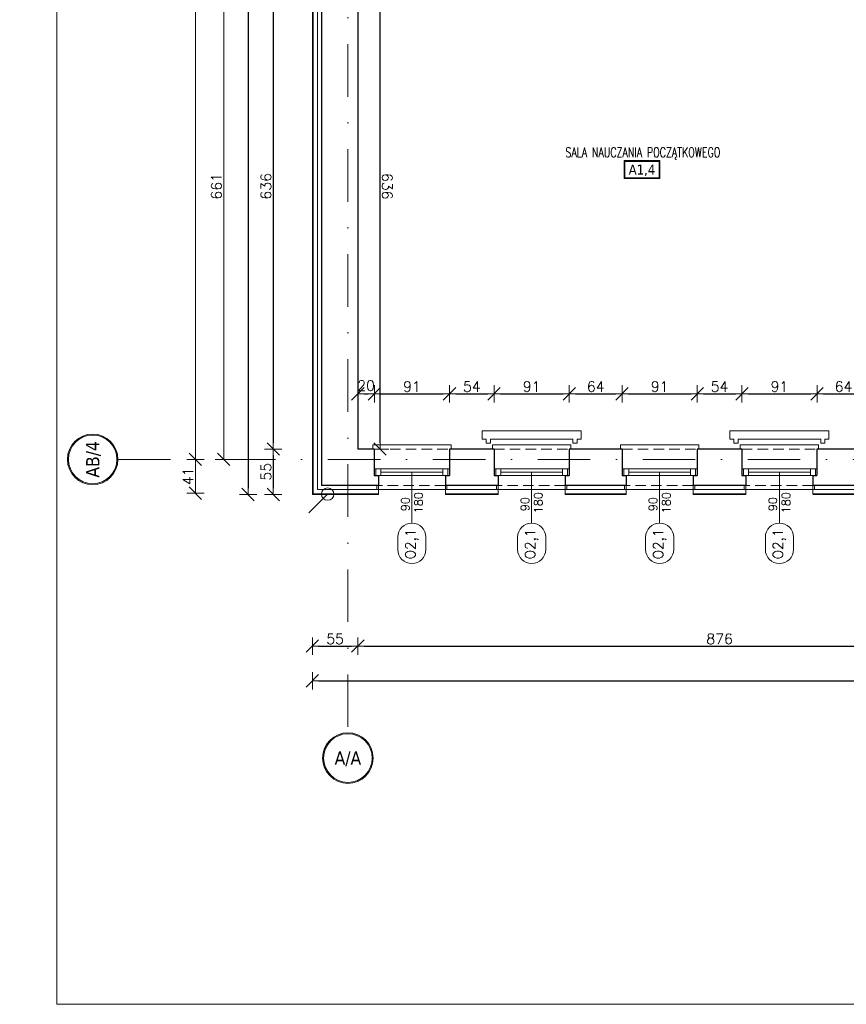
# Model space of a CAD drawing. Header units: millimetres. Extents: x 23192 to 177760, y -399809 to -79279.
# Tile 253 of 256: x 57340 to 58341, y -196261 to -195070. Entities that reach past the tile are written whole.
import ezdxf
from ezdxf.enums import TextEntityAlignment as Align

# ---------------------------------------------------------------- set-up
doc = ezdxf.new("R2010")
doc.units = ezdxf.units.MM
doc.linetypes.add('DASHDOT', pattern=[25.4, 12.7, -6.35, 0, -6.35])
doc.linetypes.add('HIDDEN', pattern=[9.525, 6.35, -3.175])
doc.layers.get('0').update_dxf_attribs({"lineweight": 0})
for name, color, linetype, lineweight in [('!! 0_ Istn-okna', 6, 'Continuous', 13), ('!! 0_ Istn-sciany', 3, 'Continuous', 30), ('!! 0_ Istn-widok', 1, 'Continuous', 15), ('!! 0_ Opis', 8, 'Continuous', 13), ('!! 0_Istn-cienka', 4, 'Continuous', 9), ('!! 0_Opis_okna', 8, 'Continuous', 15), ('!! 0_Opis_pom', 9, 'Continuous', 13), ('!! 0_Osie', 1, 'DASHDOT', 13), ('!! 1_ tynk zewn  - nowy', 21, 'Continuous', 20), ('!! 2_ remont Ocieplenie', 4, 'ZIGZAG', 5), ('!! wymiary osi', 250, 'Continuous', 9), ('0-osie-liniA', 14, 'DASHDOT', 5), ('0-osie-tx', 66, 'Continuous', 9), ('Dimension (ISO)', 7, 'Continuous', 25)]:
    doc.layers.add(name, color=color, linetype=linetype, lineweight=lineweight)
doc.layers.add('!! 0_Istn-grzejniki', color=7, linetype='Continuous', lineweight=0, plot=False)
doc.layers.add('!! 0_ramki', color=66, linetype='Continuous', lineweight=9, plot=False)
doc.styles.add('ARCHETYP', font='romans.shx', dxfattribs={"height": 15})
doc.styles.add('ARIAL', font='tahoma.ttf')
doc.styles.add('Note Text (ISO)', font='tahoma.ttf')
doc.styles.add('TAHOMA', font='tahoma.ttf')
doc.styles.add('TXT', font='simplex.shx')
doc.linetypes.add('ZIGZAG', pattern='A,0.00254,-5.08,[131,ltypeshp.shx,S=5.08,R=0,X=-5.08,Y=0],-10.16,[131,ltypeshp.shx,S=5.08,R=180,X=5.08,Y=0],-5.08', length=20.32254)
doc.dimstyles.new('Default (ISO)', dxfattribs={"dimscale": 5, "dimtxt": 5, "dimasz": 5, "dimexe": 3.175, "dimexo": 0, "dimgap": 0.762, "dimtad": 1, "dimdec": 0, "dimrnd": 1e-08, "dimzin": 0, "dimtxsty": 'Note Text (ISO)', "dimcen": 0.09, "dimdle": 10, "dimclrd": 256, "dimclre": 256, "dimclrt": 256, "dimazin": 0, "dimtfac": 0.70104, "dimtmove": 0, "dimatfit": 3, "dimfxl": 1, "dimtolj": 1, "dimtzin": 0, "dimlwd": -1, "dimlwe": -1, "dimarcsym": 0})
doc.dimstyles.new('DIM50', dxfattribs={"dimscale": 5, "dimtxt": 2.5, "dimasz": 1.5, "dimexe": 0, "dimexo": 0, "dimgap": 0.5, "dimtad": 1, "dimdec": 4, "dimrnd": 0.5, "dimdsep": 46, "dimtxsty": 'TXT', "dimblk1": 'TICK1', "dimblk2": 'TICK1', "dimsah": 1, "dimcen": 0, "dimse1": 1, "dimse2": 1, "dimclrd": 1, "dimclre": 7, "dimclrt": 9, "dimadec": 0, "dimazin": 0, "dimtfac": 1, "dimtdec": 4, "dimtmove": 2, "dimatfit": 3, "dimldrblk": 'TICK1', "dimfxl": 1, "dimtolj": 1, "dimarcsym": 0})

# ---------------------------------------------------------------- blocks, each defined once
blk = doc.blocks.new('*U81')
h = blk.add_hatch(color=256)
edge = h.paths.add_edge_path()
edge.add_arc((0, 0), 30.6, 0, 360)
edge = h.paths.add_edge_path(flags=17)
edge.add_arc((0, 0), 29.4, 0, 360)
for radius in [30.6, 29.4]:
    blk.add_circle((0, 0), radius)
at = {"style": 'TAHOMA', "flags": 8}
blk.add_attdef('ANSICHTSNUMMER', text='', height=16, dxfattribs=at).set_placement((0, 0), align=Align.MIDDLE_CENTER)
blk = doc.blocks.new('TICK1')
at = {"color": 2}
blk.add_line((-1, -1), (1, 1), dxfattribs=at)
at = {"color": 0}
for p, q in [((0, 0), (-1, 0)), ((0, -1.4), (0, 1.4))]:
    blk.add_line(p, q, dxfattribs=at)
blk = doc.blocks.new('*D3751')
at = {"layer": '!! wymiary osi', "color": 1, "lineweight": -2, "transparency": 16777216}
blk.add_line((48733, -194409.6), (48733, -195655.6), dxfattribs=at)
at = {"layer": 'DEFPOINTS', "color": 0, "transparency": 16777216}
for p in [(48762, -194402.1), (48733, -195663.1), (48762, -195663.1)]:
    blk.add_point(p, dxfattribs=at)
at = {"layer": '!! wymiary osi', "color": 1, "lineweight": -2, "transparency": 16777216, "xscale": 7.5, "yscale": 7.5, "zscale": 7.5}
for p, rotation in [((48733, -194402.1), 90), ((48733, -195663.1), 270)]:
    blk.add_blockref('TICK1', p, dxfattribs=dict(at, rotation=rotation))
at = {"layer": '!! wymiary osi', "color": 9, "transparency": 16777216, "insert": (48724.2, -195032.6), "char_height": 12.5, "attachment_point": 5, "rotation": 90, "style": 'TXT'}
blk.add_mtext('\\A1;1261', dxfattribs=at)
blk = doc.blocks.new('*D3752')
at = {"layer": '!! wymiary osi', "color": 1, "lineweight": -2, "transparency": 16777216}
blk.add_line((48767.4, -195655.6), (48767.4, -195009.6), dxfattribs=at)
at = {"layer": 'DEFPOINTS', "color": 0, "transparency": 16777216}
for p in [(48767.4, -195002.1), (48799.6, -195002.1), (48799.6, -195663.1)]:
    blk.add_point(p, dxfattribs=at)
at = {"layer": '!! wymiary osi', "color": 1, "lineweight": -2, "transparency": 16777216, "xscale": 7.5, "yscale": 7.5, "zscale": 7.5}
for p, rotation in [((48767.4, -195002.1), 90), ((48767.4, -195663.1), 270)]:
    blk.add_blockref('TICK1', p, dxfattribs=dict(at, rotation=rotation))
at = {"layer": '!! wymiary osi', "color": 9, "transparency": 16777216, "insert": (48758.6, -195332.6), "char_height": 12.5, "attachment_point": 5, "rotation": 90, "style": 'TXT'}
blk.add_mtext('\\A1;661', dxfattribs=at)
blk = doc.blocks.new('*D3788')
at = {"layer": '!! wymiary osi', "color": 1, "lineweight": -2, "transparency": 16777216}
blk.add_line((48733, -195696.5), (48733, -195670.6), dxfattribs=at)
at = {"layer": 'DEFPOINTS', "color": 0, "transparency": 16777216}
for p in [(48733, -195663.1), (48917.7, -195663.1), (48917.7, -195704)]:
    blk.add_point(p, dxfattribs=at)
at = {"layer": '!! wymiary osi', "color": 1, "lineweight": -2, "transparency": 16777216, "xscale": 7.5, "yscale": 7.5, "zscale": 7.5}
for p, rotation in [((48733, -195663.1), 90), ((48733, -195704), 270)]:
    blk.add_blockref('TICK1', p, dxfattribs=dict(at, rotation=rotation))
at = {"layer": '!! wymiary osi', "color": 9, "transparency": 16777216, "insert": (48724.2, -195683.6), "char_height": 12.5, "attachment_point": 5, "rotation": 90, "style": 'TXT'}
blk.add_mtext('\\A1;41', dxfattribs=at)
blk = doc.blocks.new('*D1419')
at = {"layer": 'DEFPOINTS', "color": 0, "transparency": 16777216}
for p in [(-690, 120), (510, 120), (510, 19)]:
    blk.add_point(p, dxfattribs=at)
at = {"layer": 'Dimension (ISO)', "transparency": 16777216}
for p, q in [((-690, 120), (-690, 3)), ((510, 120), (510, 3)), ((-665, 19), (485, 19))]:
    blk.add_line(p, q, dxfattribs=at)
for points in [[(-665, 23), (-665, 15), (-690, 19)], [(485, 23), (485, 15), (510, 19)]]:
    blk.add_solid(points, dxfattribs=at)
at = {"layer": 'Dimension (ISO)', "lineweight": 9, "transparency": 16777216, "insert": (-161, 49), "char_height": 25, "attachment_point": 1, "style": 'Note Text (ISO)'}
blk.add_mtext('\\A1;1200', dxfattribs=at)
blk = doc.blocks.new('1_ok-opis')
blk.add_line((0, 111.6), (0, 50))
for points in [[(-17, 128.6), (-17, 143.6)], [(17, 128.6), (17, 143.6)]]:
    blk.add_lwpolyline(points)
for centre, start, end in [((0, 143.6), 0, 180), ((0, 128.6), 180, 0)]:
    blk.add_arc(centre, 17, start, end)
at = {"style": 'ARCHETYP'}
for tag, height, rotation, p in [('NR', 12, 90, (0, 136.9)), ('NR', 12, 270, (0, 136.9)), ('SZEROKOŚĆ', 10, 90, (-8, 78.3)), ('WYSOKOŚĆ', 10, 270, (-8, 78.3)), ('SZEROKOŚĆ', 10, 270, (8, 78.3)), ('WYSOKOŚĆ', 10, 90, (8, 78.3))]:
    blk.add_attdef(tag, text='', height=height, rotation=rotation, dxfattribs=at).set_placement(p, align=Align.MIDDLE)
blk = doc.blocks.new('*D2639')
at = {"layer": '!! wymiary osi', "color": 1, "lineweight": -2, "transparency": 16777216}
blk.add_line((57616.7, -194305.6), (57616.7, -195636.6), dxfattribs=at)
at = {"layer": 'DEFPOINTS', "color": 0, "transparency": 16777216}
for p in [(57694.6, -194298.1), (57616.7, -195644.1), (57694.6, -195644.1)]:
    blk.add_point(p, dxfattribs=at)
at = {"layer": '!! wymiary osi', "color": 1, "lineweight": -2, "transparency": 16777216, "xscale": 7.5, "yscale": 7.5, "zscale": 7.5}
for p, rotation in [((57616.7, -194298.1), 90), ((57616.7, -195644.1), 270)]:
    blk.add_blockref('TICK1', p, dxfattribs=dict(at, rotation=rotation))
at = {"layer": '!! wymiary osi', "color": 9, "transparency": 16777216, "insert": (57608, -194971.1), "char_height": 12.5, "attachment_point": 5, "rotation": 90, "style": 'TXT'}
blk.add_mtext('\\A1;1346', dxfattribs=at)
blk = doc.blocks.new('*D2642')
at = {"layer": '!! wymiary osi', "color": 1, "lineweight": -2, "transparency": 16777216}
blk.add_line((57647.2, -194960.6), (57647.2, -195581.6), dxfattribs=at)
at = {"layer": 'DEFPOINTS', "color": 0, "transparency": 16777216}
for p in [(57868.6, -194953.1), (57647.2, -195589.1), (57749.6, -195589.1)]:
    blk.add_point(p, dxfattribs=at)
at = {"layer": '!! wymiary osi', "color": 1, "lineweight": -2, "transparency": 16777216, "xscale": 7.5, "yscale": 7.5, "zscale": 7.5}
for p, rotation in [((57647.2, -194953.1), 90), ((57647.2, -195589.1), 270)]:
    blk.add_blockref('TICK1', p, dxfattribs=dict(at, rotation=rotation))
at = {"layer": '!! wymiary osi', "color": 9, "transparency": 16777216, "insert": (57638.4, -195271.1), "char_height": 12.5, "attachment_point": 5, "rotation": 90, "style": 'TXT'}
blk.add_mtext('\\A1;636', dxfattribs=at)
blk = doc.blocks.new('*D2643')
at = {"layer": '!! wymiary osi', "color": 1, "lineweight": -2, "transparency": 16777216}
blk.add_line((57647.2, -195596.6), (57647.2, -195636.6), dxfattribs=at)
at = {"layer": 'DEFPOINTS', "color": 0, "transparency": 16777216}
for p in [(57749.6, -195589.1), (57647.2, -195644.1), (57774.6, -195644.1)]:
    blk.add_point(p, dxfattribs=at)
at = {"layer": '!! wymiary osi', "color": 1, "lineweight": -2, "transparency": 16777216, "xscale": 7.5, "yscale": 7.5, "zscale": 7.5}
for p, rotation in [((57647.2, -195589.1), 90), ((57647.2, -195644.1), 270)]:
    blk.add_blockref('TICK1', p, dxfattribs=dict(at, rotation=rotation))
at = {"layer": '!! wymiary osi', "color": 9, "transparency": 16777216, "insert": (57638.4, -195616.6), "char_height": 12.5, "attachment_point": 5, "rotation": 90, "style": 'TXT'}
blk.add_mtext('\\A1;55', dxfattribs=at)
blk = doc.blocks.new('*D2676')
at = {"layer": '!! wymiary osi', "color": 1, "lineweight": -2, "transparency": 16777216}
blk.add_line((57702.1, -195869.6), (60762.1, -195869.6), dxfattribs=at)
at = {"layer": 'DEFPOINTS', "color": 0, "transparency": 16777216}
for p in [(57694.6, -195657.6), (60769.6, -195657.6), (60769.6, -195869.6)]:
    blk.add_point(p, dxfattribs=at)
at = {"layer": '!! wymiary osi', "color": 1, "lineweight": -2, "transparency": 16777216, "xscale": 7.5, "yscale": 7.5, "zscale": 7.5, "rotation": 180}
blk.add_blockref('TICK1', (57694.6, -195869.6), dxfattribs=at)
at = {"layer": '!! wymiary osi', "color": 1, "lineweight": -2, "transparency": 16777216, "xscale": 7.5, "yscale": 7.5, "zscale": 7.5}
blk.add_blockref('TICK1', (60769.6, -195869.6), dxfattribs=at)
at = {"layer": '!! wymiary osi', "color": 9, "transparency": 16777216, "insert": (59232.1, -195860.9), "char_height": 12.5, "attachment_point": 5, "style": 'TXT'}
blk.add_mtext('\\A1;3075', dxfattribs=at)
blk = doc.blocks.new('*D2678')
at = {"layer": '!! wymiary osi', "color": 1, "lineweight": -2, "transparency": 16777216}
blk.add_line((57702.1, -195827.6), (57742.1, -195827.6), dxfattribs=at)
at = {"layer": 'DEFPOINTS', "color": 0, "transparency": 16777216}
for p in [(57749.6, -195589.1), (57694.6, -195644.1), (57749.6, -195827.6)]:
    blk.add_point(p, dxfattribs=at)
at = {"layer": '!! wymiary osi', "color": 1, "lineweight": -2, "transparency": 16777216, "xscale": 7.5, "yscale": 7.5, "zscale": 7.5, "rotation": 180}
blk.add_blockref('TICK1', (57694.6, -195827.6), dxfattribs=at)
at = {"layer": '!! wymiary osi', "color": 1, "lineweight": -2, "transparency": 16777216, "xscale": 7.5, "yscale": 7.5, "zscale": 7.5}
blk.add_blockref('TICK1', (57749.6, -195827.6), dxfattribs=at)
at = {"layer": '!! wymiary osi', "color": 9, "transparency": 16777216, "insert": (57722.1, -195818.9), "char_height": 12.5, "attachment_point": 5, "style": 'TXT'}
blk.add_mtext('\\A1;55', dxfattribs=at)
blk = doc.blocks.new('*D2679')
at = {"layer": '!! wymiary osi', "color": 1, "lineweight": -2, "transparency": 16777216}
blk.add_line((57757.1, -195827.6), (58618.1, -195827.6), dxfattribs=at)
at = {"layer": 'DEFPOINTS', "color": 0, "transparency": 16777216}
for p in [(57749.6, -195589.1), (58625.6, -195589.1), (58625.6, -195827.6)]:
    blk.add_point(p, dxfattribs=at)
at = {"layer": '!! wymiary osi', "color": 1, "lineweight": -2, "transparency": 16777216, "xscale": 7.5, "yscale": 7.5, "zscale": 7.5, "rotation": 180}
blk.add_blockref('TICK1', (57749.6, -195827.6), dxfattribs=at)
at = {"layer": '!! wymiary osi', "color": 1, "lineweight": -2, "transparency": 16777216, "xscale": 7.5, "yscale": 7.5, "zscale": 7.5}
blk.add_blockref('TICK1', (58625.6, -195827.6), dxfattribs=at)
at = {"layer": '!! wymiary osi', "color": 9, "transparency": 16777216, "insert": (58187.6, -195818.9), "char_height": 12.5, "attachment_point": 5, "style": 'TXT'}
blk.add_mtext('\\A1;876', dxfattribs=at)
blk = doc.blocks.new('*D2686')
at = {"layer": '!! wymiary osi', "color": 1, "lineweight": -2, "transparency": 16777216}
blk.add_line((57757.1, -195522.3), (57762.1, -195522.3), dxfattribs=at)
at = {"layer": 'DEFPOINTS', "color": 0, "transparency": 16777216}
for p in [(57769.6, -195522.3), (57749.6, -195589.1), (57769.6, -195589.1)]:
    blk.add_point(p, dxfattribs=at)
at = {"layer": '!! wymiary osi', "color": 1, "lineweight": -2, "transparency": 16777216, "xscale": 7.5, "yscale": 7.5, "zscale": 7.5, "rotation": 180}
blk.add_blockref('TICK1', (57749.6, -195522.3), dxfattribs=at)
at = {"layer": '!! wymiary osi', "color": 1, "lineweight": -2, "transparency": 16777216, "xscale": 7.5, "yscale": 7.5, "zscale": 7.5}
blk.add_blockref('TICK1', (57769.6, -195522.3), dxfattribs=at)
at = {"layer": '!! wymiary osi', "color": 9, "transparency": 16777216, "insert": (57759.6, -195512.3), "char_height": 12.5, "attachment_point": 5, "style": 'TXT'}
blk.add_mtext('\\A1;20', dxfattribs=at)
blk = doc.blocks.new('*D2687')
at = {"layer": '!! wymiary osi', "color": 1, "lineweight": -2, "transparency": 16777216}
blk.add_line((57777.1, -195522.3), (57853.1, -195522.3), dxfattribs=at)
at = {"layer": 'DEFPOINTS', "color": 0, "transparency": 16777216}
for p in [(57860.6, -195522.3), (57769.6, -195589.1), (57860.6, -195589.1)]:
    blk.add_point(p, dxfattribs=at)
at = {"layer": '!! wymiary osi', "color": 1, "lineweight": -2, "transparency": 16777216, "xscale": 7.5, "yscale": 7.5, "zscale": 7.5, "rotation": 180}
blk.add_blockref('TICK1', (57769.6, -195522.3), dxfattribs=at)
at = {"layer": '!! wymiary osi', "color": 1, "lineweight": -2, "transparency": 16777216, "xscale": 7.5, "yscale": 7.5, "zscale": 7.5}
blk.add_blockref('TICK1', (57860.6, -195522.3), dxfattribs=at)
at = {"layer": '!! wymiary osi', "color": 9, "transparency": 16777216, "insert": (57815.1, -195513.5), "char_height": 12.5, "attachment_point": 5, "style": 'TXT'}
blk.add_mtext('\\A1;91', dxfattribs=at)
blk = doc.blocks.new('*D2688')
at = {"layer": '!! wymiary osi', "color": 1, "lineweight": -2, "transparency": 16777216}
blk.add_line((57868.1, -195522.3), (57907.1, -195522.3), dxfattribs=at)
at = {"layer": 'DEFPOINTS', "color": 0, "transparency": 16777216}
for p in [(57914.6, -195522.3), (57860.6, -195589.1), (57914.6, -195589.1)]:
    blk.add_point(p, dxfattribs=at)
at = {"layer": '!! wymiary osi', "color": 1, "lineweight": -2, "transparency": 16777216, "xscale": 7.5, "yscale": 7.5, "zscale": 7.5, "rotation": 180}
blk.add_blockref('TICK1', (57860.6, -195522.3), dxfattribs=at)
at = {"layer": '!! wymiary osi', "color": 1, "lineweight": -2, "transparency": 16777216, "xscale": 7.5, "yscale": 7.5, "zscale": 7.5}
blk.add_blockref('TICK1', (57914.6, -195522.3), dxfattribs=at)
at = {"layer": '!! wymiary osi', "color": 9, "transparency": 16777216, "insert": (57887.6, -195513.5), "char_height": 12.5, "attachment_point": 5, "style": 'TXT'}
blk.add_mtext('\\A1;54', dxfattribs=at)
blk = doc.blocks.new('*D2689')
at = {"layer": '!! wymiary osi', "color": 1, "lineweight": -2, "transparency": 16777216}
blk.add_line((57922.1, -195522.3), (57998.1, -195522.3), dxfattribs=at)
at = {"layer": 'DEFPOINTS', "color": 0, "transparency": 16777216}
for p in [(58005.6, -195522.3), (57914.6, -195589.1), (58005.6, -195589.1)]:
    blk.add_point(p, dxfattribs=at)
at = {"layer": '!! wymiary osi', "color": 1, "lineweight": -2, "transparency": 16777216, "xscale": 7.5, "yscale": 7.5, "zscale": 7.5, "rotation": 180}
blk.add_blockref('TICK1', (57914.6, -195522.3), dxfattribs=at)
at = {"layer": '!! wymiary osi', "color": 1, "lineweight": -2, "transparency": 16777216, "xscale": 7.5, "yscale": 7.5, "zscale": 7.5}
blk.add_blockref('TICK1', (58005.6, -195522.3), dxfattribs=at)
at = {"layer": '!! wymiary osi', "color": 9, "transparency": 16777216, "insert": (57960.1, -195513.5), "char_height": 12.5, "attachment_point": 5, "style": 'TXT'}
blk.add_mtext('\\A1;91', dxfattribs=at)
blk = doc.blocks.new('*D2690')
at = {"layer": '!! wymiary osi', "color": 1, "lineweight": -2, "transparency": 16777216}
blk.add_line((58013.1, -195522.3), (58062.1, -195522.3), dxfattribs=at)
at = {"layer": 'DEFPOINTS', "color": 0, "transparency": 16777216}
for p in [(58069.6, -195522.3), (58005.6, -195589.1), (58069.6, -195589.1)]:
    blk.add_point(p, dxfattribs=at)
at = {"layer": '!! wymiary osi', "color": 1, "lineweight": -2, "transparency": 16777216, "xscale": 7.5, "yscale": 7.5, "zscale": 7.5, "rotation": 180}
blk.add_blockref('TICK1', (58005.6, -195522.3), dxfattribs=at)
at = {"layer": '!! wymiary osi', "color": 1, "lineweight": -2, "transparency": 16777216, "xscale": 7.5, "yscale": 7.5, "zscale": 7.5}
blk.add_blockref('TICK1', (58069.6, -195522.3), dxfattribs=at)
at = {"layer": '!! wymiary osi', "color": 9, "transparency": 16777216, "insert": (58037.6, -195513.5), "char_height": 12.5, "attachment_point": 5, "style": 'TXT'}
blk.add_mtext('\\A1;64', dxfattribs=at)
blk = doc.blocks.new('*D2691')
at = {"layer": '!! wymiary osi', "color": 1, "lineweight": -2, "transparency": 16777216}
blk.add_line((58077.1, -195522.3), (58153.1, -195522.3), dxfattribs=at)
at = {"layer": 'DEFPOINTS', "color": 0, "transparency": 16777216}
for p in [(58160.6, -195522.3), (58069.6, -195589.1), (58160.6, -195589.1)]:
    blk.add_point(p, dxfattribs=at)
at = {"layer": '!! wymiary osi', "color": 1, "lineweight": -2, "transparency": 16777216, "xscale": 7.5, "yscale": 7.5, "zscale": 7.5, "rotation": 180}
blk.add_blockref('TICK1', (58069.6, -195522.3), dxfattribs=at)
at = {"layer": '!! wymiary osi', "color": 1, "lineweight": -2, "transparency": 16777216, "xscale": 7.5, "yscale": 7.5, "zscale": 7.5}
blk.add_blockref('TICK1', (58160.6, -195522.3), dxfattribs=at)
at = {"layer": '!! wymiary osi', "color": 9, "transparency": 16777216, "insert": (58115.1, -195513.5), "char_height": 12.5, "attachment_point": 5, "style": 'TXT'}
blk.add_mtext('\\A1;91', dxfattribs=at)
blk = doc.blocks.new('*D2692')
at = {"layer": '!! wymiary osi', "color": 1, "lineweight": -2, "transparency": 16777216}
blk.add_line((58168.1, -195522.3), (58207.1, -195522.3), dxfattribs=at)
at = {"layer": 'DEFPOINTS', "color": 0, "transparency": 16777216}
for p in [(58214.6, -195522.3), (58160.6, -195589.1), (58214.6, -195589.1)]:
    blk.add_point(p, dxfattribs=at)
at = {"layer": '!! wymiary osi', "color": 1, "lineweight": -2, "transparency": 16777216, "xscale": 7.5, "yscale": 7.5, "zscale": 7.5, "rotation": 180}
blk.add_blockref('TICK1', (58160.6, -195522.3), dxfattribs=at)
at = {"layer": '!! wymiary osi', "color": 1, "lineweight": -2, "transparency": 16777216, "xscale": 7.5, "yscale": 7.5, "zscale": 7.5}
blk.add_blockref('TICK1', (58214.6, -195522.3), dxfattribs=at)
at = {"layer": '!! wymiary osi', "color": 9, "transparency": 16777216, "insert": (58187.6, -195513.5), "char_height": 12.5, "attachment_point": 5, "style": 'TXT'}
blk.add_mtext('\\A1;54', dxfattribs=at)
blk = doc.blocks.new('*D2693')
at = {"layer": '!! wymiary osi', "color": 1, "lineweight": -2, "transparency": 16777216}
blk.add_line((58222.1, -195522.3), (58298.1, -195522.3), dxfattribs=at)
at = {"layer": 'DEFPOINTS', "color": 0, "transparency": 16777216}
for p in [(58305.6, -195522.3), (58214.6, -195589.1), (58305.6, -195589.1)]:
    blk.add_point(p, dxfattribs=at)
at = {"layer": '!! wymiary osi', "color": 1, "lineweight": -2, "transparency": 16777216, "xscale": 7.5, "yscale": 7.5, "zscale": 7.5, "rotation": 180}
blk.add_blockref('TICK1', (58214.6, -195522.3), dxfattribs=at)
at = {"layer": '!! wymiary osi', "color": 1, "lineweight": -2, "transparency": 16777216, "xscale": 7.5, "yscale": 7.5, "zscale": 7.5}
blk.add_blockref('TICK1', (58305.6, -195522.3), dxfattribs=at)
at = {"layer": '!! wymiary osi', "color": 9, "transparency": 16777216, "insert": (58260.1, -195513.5), "char_height": 12.5, "attachment_point": 5, "style": 'TXT'}
blk.add_mtext('\\A1;91', dxfattribs=at)
blk = doc.blocks.new('*D2694')
at = {"layer": '!! wymiary osi', "color": 1, "lineweight": -2, "transparency": 16777216}
blk.add_line((58313.1, -195522.3), (58362.1, -195522.3), dxfattribs=at)
at = {"layer": 'DEFPOINTS', "color": 0, "transparency": 16777216}
for p in [(58369.6, -195522.3), (58305.6, -195589.1), (58369.6, -195589.1)]:
    blk.add_point(p, dxfattribs=at)
at = {"layer": '!! wymiary osi', "color": 1, "lineweight": -2, "transparency": 16777216, "xscale": 7.5, "yscale": 7.5, "zscale": 7.5, "rotation": 180}
blk.add_blockref('TICK1', (58305.6, -195522.3), dxfattribs=at)
at = {"layer": '!! wymiary osi', "color": 1, "lineweight": -2, "transparency": 16777216, "xscale": 7.5, "yscale": 7.5, "zscale": 7.5}
blk.add_blockref('TICK1', (58369.6, -195522.3), dxfattribs=at)
at = {"layer": '!! wymiary osi', "color": 9, "transparency": 16777216, "insert": (58337.6, -195513.5), "char_height": 12.5, "attachment_point": 5, "style": 'TXT'}
blk.add_mtext('\\A1;64', dxfattribs=at)
blk = doc.blocks.new('*D4151')
at = {"layer": '!! wymiary osi', "color": 1, "lineweight": -2, "transparency": 16777216}
blk.add_line((57776.5, -195581.6), (57776.5, -194960.6), dxfattribs=at)
at = {"layer": 'DEFPOINTS', "color": 0, "transparency": 16777216}
for p in [(57749.6, -194953.1), (57776.5, -194953.1), (57749.6, -195589.1)]:
    blk.add_point(p, dxfattribs=at)
at = {"layer": '!! wymiary osi', "color": 1, "lineweight": -2, "transparency": 16777216, "xscale": 7.5, "yscale": 7.5, "zscale": 7.5}
for p, rotation in [((57776.5, -194953.1), 90), ((57776.5, -195589.1), 270)]:
    blk.add_blockref('TICK1', p, dxfattribs=dict(at, rotation=rotation))
at = {"layer": '!! wymiary osi', "color": 9, "transparency": 16777216, "insert": (57785.2, -195271.1), "char_height": 12.5, "attachment_point": 5, "rotation": 270, "style": 'TXT'}
blk.add_mtext('\\A1;636', dxfattribs=at)
blk = doc.blocks.new('BLOK OSI')
at = {"layer": '0-osie-liniA', "ltscale": 5}
for points in [[(48917.71142, -193635.47368), (48917.71142, -195993.9543)], [(48639.33021, -195663.0883), (55424.2848, -195663.0883)]]:
    blk.add_lwpolyline(points, dxfattribs=at)
at = {"layer": '0-osie-tx'}
ref = blk.add_blockref('*U81', (48608.73021, -195663.0883), dxfattribs=dict(at, rotation=270))
ref.add_attrib('ANSICHTSNUMMER', 'AB/4', dxfattribs={"layer": '0', "height": 16, "rotation": 90, "style": 'TAHOMA', "flags": 8}).set_placement((48608.73021, -195663.0883), align=Align.MIDDLE_CENTER)
ref = blk.add_blockref('*U81', (48917.71142, -196024.5543), dxfattribs=dict(at, rotation=180))
ref.add_attrib('ANSICHTSNUMMER', 'A/A', dxfattribs={"layer": '0', "height": 16, "style": 'TAHOMA', "flags": 8}).set_placement((48917.71142, -196024.5543), align=Align.MIDDLE_CENTER)
at = {"layer": '!! wymiary osi'}
for base, p1, p2, picture, middle in [((48732.97828, -195663.0883), (48761.95606, -194402.0883), (48761.95606, -195663.0883), '*D3751', (48724.22828, -195032.5883)), ((48767.36541, -195002.0883), (48799.55338, -195663.0883), (48799.55338, -195002.0883), '*D3752', (48758.61541, -195332.5883)), ((48732.97828, -195663.0883), (48917.71142, -195704.04847), (48917.71142, -195663.0883), '*D3788', (48724.22828, -195683.56839))]:
    dim = blk.add_linear_dim(base=base, p1=p1, p2=p2, angle=90, dimstyle='DIM50', dxfattribs=at)
    dim.commit()
    dim.dimension.update_dxf_attribs({"geometry": picture, "text_midpoint": middle})
blk = doc.blocks.new('A$C11ef928a')
at = {"layer": 'Dimension (ISO)', "lineweight": 9}
dim = blk.add_linear_dim(base=(510.2, 18.8), p1=(-689.8, 120.2), p2=(510.2, 120.2), angle=180, dimstyle='Default (ISO)', override={"dimdec": 0, "dimlfac": 1, "dimtp": 0, "dimtm": 0, "dimtdec": 2, "dimtofl": 0, "dimatfit": 1}, dxfattribs=at)
dim.commit()
dim.dimension.update_dxf_attribs({"geometry": '*D1419', "text_midpoint": (-125.7, 18.8), "dimtype": 128})

msp = doc.modelspace()

# ---------------------------------------------------------------- linework, layer by layer
at = {"layer": '!! 0_ Istn-okna'}
for points in [[(57769.56735, -195613.12813), (57860.56735, -195613.12813)], [(57914.56735, -195613.12813), (58005.56735, -195613.12813)], [(58069.56735, -195613.12813), (58160.56735, -195613.12813)], [(58214.56735, -195613.12813), (58305.56735, -195613.12813)], [(57769.56735, -195621.12813), (57860.56735, -195621.12813)], [(57777.56735, -195617.12813), (57852.56735, -195617.12813)], [(57914.56735, -195621.12813), (58005.56735, -195621.12813)], [(57922.56735, -195617.12813), (57997.56735, -195617.12813)], [(58069.56735, -195621.12813), (58160.56735, -195621.12813)], [(58077.56735, -195617.12813), (58152.56735, -195617.12813)], [(58214.56735, -195621.12813), (58305.56735, -195621.12813)], [(58222.56735, -195617.12813), (58297.56735, -195617.12813)]]:
    msp.add_lwpolyline(points, dxfattribs=at)
for points in [[(57771.56735, -195621.12813), (57777.56735, -195621.12813), (57777.56735, -195613.12813), (57771.56735, -195613.12813)], [(57852.56735, -195621.12813), (57858.56735, -195621.12813), (57858.56735, -195613.12813), (57852.56735, -195613.12813)], [(57916.56735, -195621.12813), (57922.56735, -195621.12813), (57922.56735, -195613.12813), (57916.56735, -195613.12813)], [(57997.56735, -195621.12813), (58003.56735, -195621.12813), (58003.56735, -195613.12813), (57997.56735, -195613.12813)], [(58071.56735, -195621.12813), (58077.56735, -195621.12813), (58077.56735, -195613.12813), (58071.56735, -195613.12813)], [(58152.56735, -195621.12813), (58158.56735, -195621.12813), (58158.56735, -195613.12813), (58152.56735, -195613.12813)], [(58216.56735, -195621.12813), (58222.56735, -195621.12813), (58222.56735, -195613.12813), (58216.56735, -195613.12813)], [(58297.56735, -195621.12813), (58303.56735, -195621.12813), (58303.56735, -195613.12813), (58297.56735, -195613.12813)]]:
    msp.add_lwpolyline(points, close=True, dxfattribs=at)
at = {"layer": '!! 0_ Istn-sciany'}
for p, q in [((57705.56735, -194309.12813), (57705.56735, -195633.12813)), ((57749.56735, -194953.12813), (57749.56735, -195589.12813))]:
    msp.add_line(p, q, dxfattribs=at)
for points in [[(57769.56735, -195589.12813), (57749.56735, -195589.12813)], [(57769.56735, -195589.12813), (57769.56735, -195621.12813)], [(57914.56735, -195589.12813), (57860.56735, -195589.12813)], [(57860.56735, -195589.12813), (57860.56735, -195621.12813)], [(57914.56735, -195589.12813), (57914.56735, -195621.12813)], [(58069.56735, -195589.12813), (58005.56735, -195589.12813)], [(58005.56735, -195589.12813), (58005.56735, -195621.12813)], [(58069.56735, -195589.12813), (58069.56735, -195621.12813)], [(58214.56735, -195589.12813), (58160.56735, -195589.12813)], [(58160.56735, -195589.12813), (58160.56735, -195621.12813)], [(58214.56735, -195589.12813), (58214.56735, -195621.12813)], [(58369.56735, -195589.12813), (58305.56735, -195589.12813)], [(58305.56735, -195589.12813), (58305.56735, -195621.12813)], [(57769.56735, -195621.12813), (57774.56735, -195621.12813)], [(57774.56735, -195621.12813), (57774.56735, -195633.12813)], [(57855.56735, -195621.12813), (57860.56735, -195621.12813)], [(57855.56735, -195621.12813), (57855.56735, -195633.12813)], [(57914.56735, -195621.12813), (57919.56735, -195621.12813)], [(57919.56735, -195621.12813), (57919.56735, -195633.12813)], [(58000.56735, -195621.12813), (58005.56735, -195621.12813)], [(58000.56735, -195621.12813), (58000.56735, -195633.12813)], [(58069.56735, -195621.12813), (58074.56735, -195621.12813)], [(58074.56735, -195621.12813), (58074.56735, -195633.12813)], [(58155.56735, -195621.12813), (58160.56735, -195621.12813)], [(58155.56735, -195621.12813), (58155.56735, -195633.12813)], [(58214.56735, -195621.12813), (58219.56735, -195621.12813)], [(58219.56735, -195621.12813), (58219.56735, -195633.12813)], [(58300.56735, -195621.12813), (58305.56735, -195621.12813)], [(58300.56735, -195621.12813), (58300.56735, -195633.12813)], [(57774.56735, -195633.12813), (57705.56735, -195633.12813)], [(57919.56735, -195633.12813), (57855.56735, -195633.12813)], [(58074.56735, -195633.12813), (58000.56735, -195633.12813)], [(58219.56735, -195633.12813), (58155.56735, -195633.12813)], [(58374.56735, -195633.12813), (58300.56735, -195633.12813)]]:
    msp.add_lwpolyline(points, dxfattribs=at)
at = {"layer": '!! 0_ Istn-widok'}
for points in [[(57767.56735, -195584.12813), (57862.56735, -195584.12813)], [(57767.56735, -195589.12813), (57767.56735, -195584.12813)], [(57862.56735, -195589.12813), (57862.56735, -195584.12813)], [(57912.56735, -195584.12813), (58007.56735, -195584.12813)], [(57912.56735, -195589.12813), (57912.56735, -195584.12813)], [(58007.56735, -195589.12813), (58007.56735, -195584.12813)], [(58067.56735, -195584.12813), (58162.56735, -195584.12813)], [(58067.56735, -195589.12813), (58067.56735, -195584.12813)], [(58162.56735, -195589.12813), (58162.56735, -195584.12813)], [(58212.56735, -195584.12813), (58307.56735, -195584.12813)], [(58212.56735, -195589.12813), (58212.56735, -195584.12813)], [(58307.56735, -195589.12813), (58307.56735, -195584.12813)], [(57772.56735, -195633.12813), (57772.56735, -195638.12813)], [(57857.56735, -195638.12813), (57772.56735, -195638.12813)], [(57857.56735, -195633.12813), (57857.56735, -195638.12813)], [(57917.56735, -195633.12813), (57917.56735, -195638.12813)], [(58002.56735, -195638.12813), (57917.56735, -195638.12813)], [(58002.56735, -195633.12813), (58002.56735, -195638.12813)], [(58072.56735, -195633.12813), (58072.56735, -195638.12813)], [(58157.56735, -195638.12813), (58072.56735, -195638.12813)], [(58157.56735, -195633.12813), (58157.56735, -195638.12813)], [(58217.56735, -195633.12813), (58217.56735, -195638.12813)], [(58302.56735, -195638.12813), (58217.56735, -195638.12813)], [(58302.56735, -195633.12813), (58302.56735, -195638.12813)]]:
    msp.add_lwpolyline(points, dxfattribs=at)
msp.add_circle((57713.06735, -195643.62813), 7.5, dxfattribs=at)
at = {"layer": '!! 0_ Opis'}
msp.add_lwpolyline([(57690.43015, -195666.26533), (57713.06735, -195643.62813)], dxfattribs=at)
at = {"layer": '!! 0_Istn-cienka', "linetype": 'HIDDEN', "ltscale": 2}
for points in [[(57769.56735, -195589.12813), (57860.56735, -195589.12813)], [(57914.56735, -195589.12813), (58005.56735, -195589.12813)], [(58069.56735, -195589.12813), (58160.56735, -195589.12813)], [(58214.56735, -195589.12813), (58305.56735, -195589.12813)], [(57855.56735, -195633.12813), (57774.56735, -195633.12813)], [(58000.56735, -195633.12813), (57919.56735, -195633.12813)], [(58155.56735, -195633.12813), (58074.56735, -195633.12813)], [(58300.56735, -195633.12813), (58219.56735, -195633.12813)]]:
    msp.add_lwpolyline(points, dxfattribs=at)
at = {"layer": '!! 0_Istn-grzejniki'}
for points in [[(57905.06735, -195582.12813), (57905.06735, -195577.12813), (57900.06735, -195577.12813), (57900.06735, -195567.12813), (58020.06735, -195567.12813), (58020.06735, -195577.12813), (58015.06735, -195577.12813), (58015.06735, -195582.12813), (58010.06735, -195582.12813), (58010.06735, -195577.12813), (57910.06735, -195577.12813), (57910.06735, -195582.12813)], [(58205.06735, -195582.12813), (58205.06735, -195577.12813), (58200.06735, -195577.12813), (58200.06735, -195567.12813), (58320.06735, -195567.12813), (58320.06735, -195577.12813), (58315.06735, -195577.12813), (58315.06735, -195582.12813), (58310.06735, -195582.12813), (58310.06735, -195577.12813), (58210.06735, -195577.12813), (58210.06735, -195582.12813)]]:
    msp.add_lwpolyline(points, close=True, dxfattribs=at)
at = {"layer": '!! 0_Opis_pom', "ltscale": 0.7}
for points in [[(58071.90276, -195261.84213), (58115.42276, -195261.84213), (58115.42276, -195240.08213), (58071.90276, -195240.08213)], [(58072.99076, -195260.75413), (58114.33476, -195260.75413), (58114.33476, -195241.17013), (58072.99076, -195241.17013)]]:
    msp.add_lwpolyline(points, close=True, dxfattribs=at)
at = {"layer": '!! 0_ramki'}
msp.add_lwpolyline([(57385.28509, -193291.11623), (61585.28509, -193291.11623), (61585.28509, -196261.11623), (57385.28509, -196261.11623)], close=True, dxfattribs=at)
at = {"layer": '!! 1_ tynk zewn  - nowy'}
for points in [[(57774.56735, -195644.12813), (57694.56735, -195644.12813), (57694.56735, -194298.12813), (57774.56735, -194298.12813)], [(57774.56735, -195643.12813), (57695.56735, -195643.12813), (57695.56735, -194299.12813), (57774.56735, -194299.12813)], [(57774.56735, -195644.12813), (57774.56735, -195633.12813)], [(57855.56735, -195644.12813), (57855.56735, -195633.12813)], [(57919.56735, -195644.12813), (57919.56735, -195633.12813)], [(58000.56735, -195644.12813), (58000.56735, -195633.12813)], [(58074.56735, -195644.12813), (58074.56735, -195633.12813)], [(58155.56735, -195644.12813), (58155.56735, -195633.12813)], [(58219.56735, -195644.12813), (58219.56735, -195633.12813)], [(58300.56735, -195643.12813), (58300.56735, -195632.12813)], [(57919.56735, -195643.12813), (57855.56735, -195643.12813)], [(57919.56735, -195644.12813), (57855.56735, -195644.12813)], [(58074.56735, -195643.12813), (58000.56735, -195643.12813)], [(58074.56735, -195644.12813), (58000.56735, -195644.12813)], [(58219.56735, -195643.12813), (58155.56735, -195643.12813)], [(58219.56735, -195644.12813), (58155.56735, -195644.12813)], [(58374.56735, -195643.12813), (58300.56735, -195643.12813)], [(58374.56735, -195644.12813), (58300.56735, -195644.12813)]]:
    msp.add_lwpolyline(points, dxfattribs=at)
at = {"layer": '!! 2_ remont Ocieplenie', "linetype": 'ZIGZAG', "ltscale": 0.75}
for points in [[(57774.56735, -195638.12813), (57700.56735, -195638.12813), (57700.56735, -194304.12813), (57774.56735, -194304.12813)], [(57919.56735, -195638.12813), (57855.56735, -195638.12813)], [(58074.56735, -195638.12813), (58000.56735, -195638.12813)], [(58219.56735, -195638.12813), (58155.56735, -195638.12813)], [(58374.56735, -195638.12813), (58300.56735, -195638.12813)]]:
    msp.add_lwpolyline(points, dxfattribs=at)

# ---------------------------------------------------------------- block references
at = {"layer": '!! 0_Opis_okna'}
ref = msp.add_blockref('1_ok-opis', (57815.06735, -195567.12813), dxfattribs=dict(at, rotation=180))
ref.add_attrib('SZEROKOŚĆ', '90', dxfattribs={"layer": '0', "height": 10, "rotation": 90, "style": 'ARCHETYP'}).set_placement((57807.06735, -195655.84854), align=Align.MIDDLE)
ref.add_attrib('WYSOKOŚĆ', '180', dxfattribs={"layer": '0', "height": 10, "rotation": 90, "style": 'ARCHETYP'}).set_placement((57823.06735, -195654.07509), align=Align.MIDDLE)
ref.add_attrib('NR', 'O2,1', dxfattribs={"layer": '0', "height": 12, "rotation": 90, "style": 'ARCHETYP'}).set_placement((57815.06735, -195704.02958), align=Align.MIDDLE)
ref = msp.add_blockref('1_ok-opis', (57960.06735, -195567.12813), dxfattribs=dict(at, rotation=180))
ref.add_attrib('SZEROKOŚĆ', '90', dxfattribs={"layer": '0', "height": 10, "rotation": 90, "style": 'ARCHETYP'}).set_placement((57952.06735, -195655.84854), align=Align.MIDDLE)
ref.add_attrib('WYSOKOŚĆ', '180', dxfattribs={"layer": '0', "height": 10, "rotation": 90, "style": 'ARCHETYP'}).set_placement((57968.06735, -195654.07509), align=Align.MIDDLE)
ref.add_attrib('NR', 'O2,1', dxfattribs={"layer": '0', "height": 12, "rotation": 90, "style": 'ARCHETYP'}).set_placement((57960.06735, -195704.02958), align=Align.MIDDLE)
ref = msp.add_blockref('1_ok-opis', (58115.06735, -195567.12813), dxfattribs=dict(at, rotation=180))
ref.add_attrib('SZEROKOŚĆ', '90', dxfattribs={"layer": '0', "height": 10, "rotation": 90, "style": 'ARCHETYP'}).set_placement((58107.06735, -195655.84854), align=Align.MIDDLE)
ref.add_attrib('WYSOKOŚĆ', '180', dxfattribs={"layer": '0', "height": 10, "rotation": 90, "style": 'ARCHETYP'}).set_placement((58123.06735, -195654.07509), align=Align.MIDDLE)
ref.add_attrib('NR', 'O2,1', dxfattribs={"layer": '0', "height": 12, "rotation": 90, "style": 'ARCHETYP'}).set_placement((58115.06735, -195704.02958), align=Align.MIDDLE)
ref = msp.add_blockref('1_ok-opis', (58260.06735, -195567.12813), dxfattribs=dict(at, rotation=180))
ref.add_attrib('SZEROKOŚĆ', '90', dxfattribs={"layer": '0', "height": 10, "rotation": 90, "style": 'ARCHETYP'}).set_placement((58252.06735, -195655.84854), align=Align.MIDDLE)
ref.add_attrib('WYSOKOŚĆ', '180', dxfattribs={"layer": '0', "height": 10, "rotation": 90, "style": 'ARCHETYP'}).set_placement((58268.06735, -195654.07509), align=Align.MIDDLE)
ref.add_attrib('NR', 'O2,1', dxfattribs={"layer": '0', "height": 12, "rotation": 90, "style": 'ARCHETYP'}).set_placement((58260.06735, -195704.02958), align=Align.MIDDLE)
at = {"layer": '!! 0_Osie'}
msp.add_blockref('BLOK OSI', (8819.85593, 61.46017), dxfattribs=at)
at = {"xscale": -0.1, "yscale": 0.1, "zscale": 0.1, "rotation": 90}
msp.add_blockref('A$C11ef928a', (82225.12684, -195364.3052), dxfattribs=at)

# ---------------------------------------------------------------- texts
at = {"layer": '!! 0_Opis_pom', "ltscale": 0.7, "style": 'TXT', "width": 0.7}
msp.add_text('SALA NAUCZANIA POCZĄTKOWEGO', height=12, dxfattribs=at).set_placement((58094.7779, -195236.03582), align=Align.CENTER)
at = {"layer": '!! 0_Opis_pom', "ltscale": 0.7, "style": 'ARIAL'}
msp.add_attdef('A1,4', text='', height=11.968, dxfattribs=at).set_placement((58093.66276, -195250.96213), align=Align.MIDDLE_CENTER)

# ---------------------------------------------------------------- dimensions: what is measured, and where the dimension line sits
at = {"layer": '!! wymiary osi'}
for base, p1, p2, angle, picture, middle in [((57616.72582, -195644.12813), (57694.56735, -194298.12813), (57694.56735, -195644.12813), 90, '*D2639', (57607.97582, -194971.12813)), ((57647.17474, -195589.12813), (57868.56735, -194953.12813), (57749.56735, -195589.12813), 90, '*D2642', (57638.42474, -195271.12813)), ((57776.47294, -194953.12813), (57749.56735, -195589.12813), (57749.56735, -194953.12813), 270, '*D4151', (57785.22294, -195271.12813)), ((57647.17474, -195644.12813), (57749.56735, -195589.12813), (57774.56735, -195644.12813), 90, '*D2643', (57638.42474, -195616.62813))]:
    dim = msp.add_linear_dim(base=base, p1=p1, p2=p2, angle=angle, dimstyle='DIM50', dxfattribs=at)
    dim.commit()
    dim.dimension.update_dxf_attribs({"geometry": picture, "text_midpoint": middle})
for base, p1, p2, picture, middle in [((57769.56735, -195522.2998), (57749.56735, -195589.12813), (57769.56735, -195589.12813), '*D2686', (57759.56735, -195512.2998)), ((57860.56735, -195522.2998), (57769.56735, -195589.12813), (57860.56735, -195589.12813), '*D2687', (57815.06735, -195513.5498)), ((57914.56735, -195522.2998), (57860.56735, -195589.12813), (57914.56735, -195589.12813), '*D2688', (57887.56735, -195513.5498)), ((58005.56735, -195522.2998), (57914.56735, -195589.12813), (58005.56735, -195589.12813), '*D2689', (57960.06735, -195513.5498)), ((58069.56735, -195522.2998), (58005.56735, -195589.12813), (58069.56735, -195589.12813), '*D2690', (58037.56735, -195513.5498)), ((58160.56735, -195522.2998), (58069.56735, -195589.12813), (58160.56735, -195589.12813), '*D2691', (58115.06735, -195513.5498)), ((58214.56735, -195522.2998), (58160.56735, -195589.12813), (58214.56735, -195589.12813), '*D2692', (58187.56735, -195513.5498)), ((58305.56735, -195522.2998), (58214.56735, -195589.12813), (58305.56735, -195589.12813), '*D2693', (58260.06735, -195513.5498)), ((58369.56735, -195522.2998), (58305.56735, -195589.12813), (58369.56735, -195589.12813), '*D2694', (58337.56735, -195513.5498)), ((57749.56735, -195827.61399), (57694.56735, -195644.12813), (57749.56735, -195589.12813), '*D2678', (57722.06735, -195818.86399)), ((58625.56735, -195827.61399), (57749.56735, -195589.12813), (58625.56735, -195589.12813), '*D2679', (58187.56735, -195818.86399)), ((60769.56735, -195869.60485), (57694.56735, -195657.58663), (60769.56735, -195657.58663), '*D2676', (59232.06735, -195860.85485))]:
    dim = msp.add_linear_dim(base=base, p1=p1, p2=p2, dimstyle='DIM50', dxfattribs=at)
    dim.commit()
    dim.dimension.update_dxf_attribs({"geometry": picture, "text_midpoint": middle})

doc.saveas('drawing.dxf')
